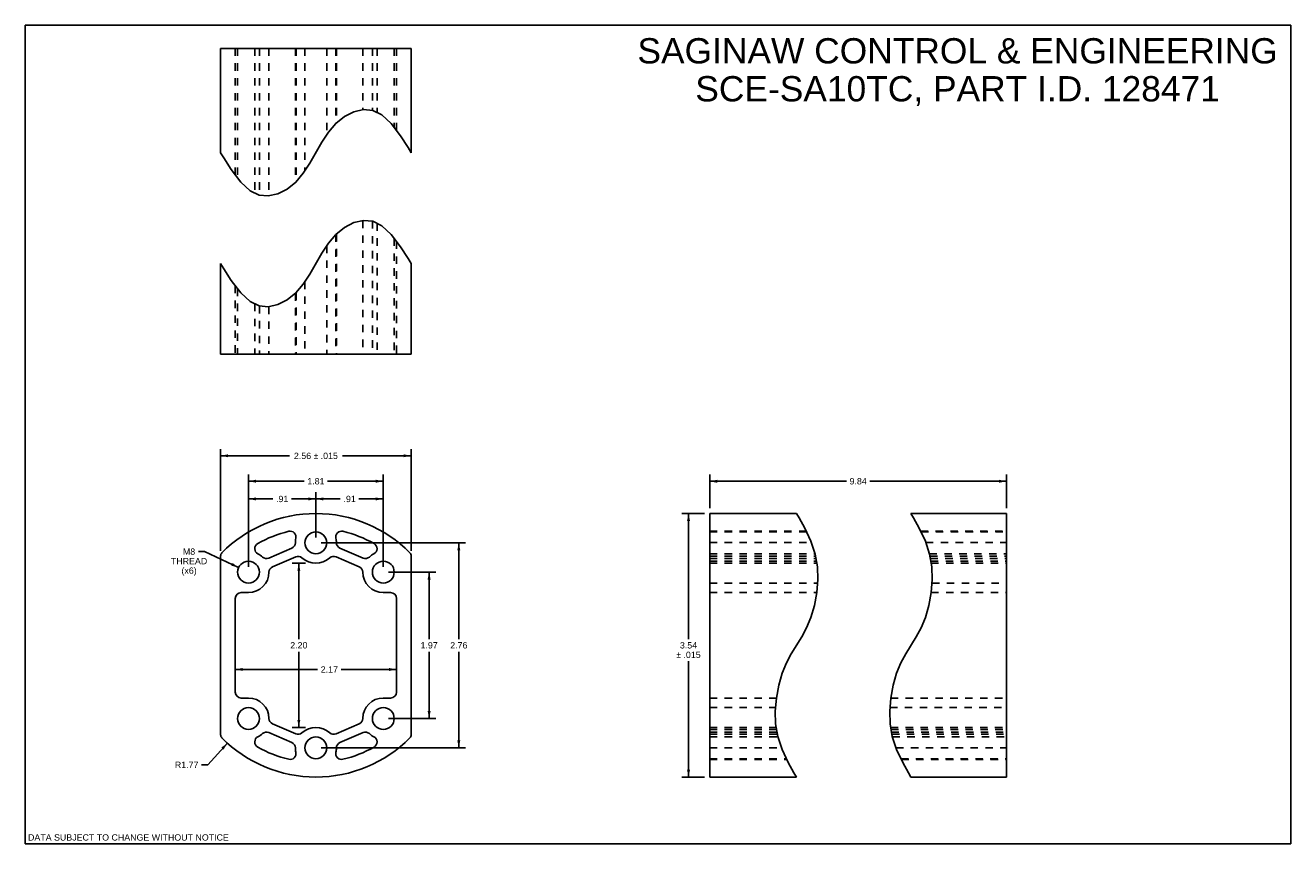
# Model space of a CAD drawing. Header units: inches. Extents: x 0 to 17, y 0 to 11.
import ezdxf

# ---------------------------------------------------------------- set-up
doc = ezdxf.new("R2010")
doc.units = ezdxf.units.IN
doc.header["$LTSCALE"] = 0.935
doc.header["$MEASUREMENT"] = 0
doc.linetypes.add('HIDDEN', pattern=[0.2, 0.1, -0.1])
doc.layers.get('0').update_dxf_attribs({"linetype": 'CONTINUOUS'})
doc.layers.add('02___PRT_ALL_AXES', color=7, linetype='CONTINUOUS')
doc.styles.get("Standard").update_dxf_attribs({"font": 'arial.ttf'})
doc.dimstyles.new('DIMSTYLE_1', dxfattribs={"dimtxt": 0.085, "dimasz": 0.1, "dimexe": 0.09, "dimexo": 0.07, "dimgap": 0.0425, "dimtad": 0, "dimtih": 1, "dimtoh": 1, "dimzin": 4, "dimdsep": 46, "dimtxsty": 'Standard', "dimblk": '_FILLED', "dimblk1": '_FILLED', "dimblk2": '_FILLED', "dimcen": 0.09, "dimazin": 1, "dimtfac": 1, "dimtofl": 0, "dimtmove": 0, "dimatfit": 3, "dimldrblk": '_FILLED', "dimfxl": 0, "dimtolj": 1, "dimtzin": 4, "dimarcsym": 0})
doc.dimstyles.new('DIMSTYLE_2', dxfattribs={"dimtxt": 0.085, "dimasz": 0.1, "dimexe": 0.09, "dimexo": 0.07, "dimgap": 0.09, "dimtad": 0, "dimtih": 1, "dimtoh": 1, "dimdec": 3, "dimzin": 4, "dimdsep": 46, "dimtxsty": 'Standard', "dimblk": '_FILLED', "dimblk1": '_FILLED', "dimblk2": '_FILLED', "dimcen": 0.09, "dimadec": 3, "dimazin": 1, "dimtfac": 1, "dimtofl": 0, "dimtmove": 0, "dimatfit": 1, "dimldrblk": '_FILLED', "dimfxl": 0, "dimtolj": 1, "dimtzin": 4, "dimarcsym": 0})
doc.dimstyles.new('DIMSTYLE_3', dxfattribs={"dimtxt": 0.085, "dimasz": 0.1, "dimexe": 0.09, "dimexo": 0.07, "dimgap": 0.09, "dimtad": 0, "dimtih": 1, "dimtoh": 1, "dimzin": 4, "dimdsep": 46, "dimtxsty": 'Standard', "dimblk": '_FILLED', "dimblk1": '_FILLED', "dimblk2": '_FILLED', "dimcen": 0.09, "dimazin": 1, "dimtfac": 1, "dimtofl": 0, "dimtmove": 0, "dimatfit": 3, "dimldrblk": '_FILLED', "dimfxl": 0, "dimtolj": 1, "dimtzin": 4, "dimarcsym": 0})

# ---------------------------------------------------------------- blocks, each defined once
blk = doc.blocks.new('_FILLED')
at = {"color": 0, "linetype": 'ByBlock'}
blk.add_solid([(0, 0), (-1, 0.2), (-1, -0.2)], dxfattribs=at)
blk = doc.blocks.new('*D1')
at = {"color": 2, "linetype": 'Continuous'}
for p, q in [((9.195, 4.508), (9.195, 4.961)), ((13.182, 4.508), (13.182, 4.961)), ((9.195, 4.871), (11.031, 4.871)), ((13.182, 4.871), (11.347, 4.871))]:
    blk.add_line(p, q, dxfattribs=at)
at = {"color": 2, "linetype": 'Continuous', "xscale": 0.1, "yscale": 0.1, "zscale": 0.1, "rotation": 180}
blk.add_blockref('_FILLED', (9.195, 4.871), dxfattribs=at)
at = {"color": 2, "linetype": 'Continuous', "xscale": 0.1, "yscale": 0.1, "zscale": 0.1}
blk.add_blockref('_FILLED', (13.182, 4.871), dxfattribs=at)
at = {"color": 2, "linetype": 'Continuous', "insert": (11.189, 4.914), "char_height": 0.085, "width": 0.23099, "attachment_point": 2, "line_spacing_factor": 0.9}
blk.add_mtext('9.84', dxfattribs=at)
blk = doc.blocks.new('*D2')
at = {"color": 2, "linetype": 'Continuous'}
for p, q in [((2.821, 2.342), (3.927, 2.342)), ((4.986, 2.342), (4.243, 2.342))]:
    blk.add_line(p, q, dxfattribs=at)
at = {"color": 2, "linetype": 'Continuous', "xscale": 0.1, "yscale": 0.1, "zscale": 0.1, "rotation": 180}
blk.add_blockref('_FILLED', (2.821, 2.342), dxfattribs=at)
at = {"color": 2, "linetype": 'Continuous', "xscale": 0.1, "yscale": 0.1, "zscale": 0.1}
blk.add_blockref('_FILLED', (4.986, 2.342), dxfattribs=at)
at = {"color": 2, "linetype": 'Continuous', "insert": (4.085, 2.384), "char_height": 0.085, "width": 0.23099, "attachment_point": 2, "line_spacing_factor": 0.9}
blk.add_mtext('2.17', dxfattribs=at)
blk = doc.blocks.new('*D3')
at = {"color": 2, "linetype": 'Continuous'}
for p, q in [((3.763, 3.769), (3.585, 3.769)), ((3.675, 3.769), (3.675, 2.751)), ((3.675, 1.564), (3.675, 2.581)), ((3.765, 1.564), (3.585, 1.564))]:
    blk.add_line(p, q, dxfattribs=at)
at = {"color": 2, "linetype": 'Continuous', "xscale": 0.1, "yscale": 0.1, "zscale": 0.1}
for p, rotation in [((3.675, 3.769), 90), ((3.675, 1.564), 270)]:
    blk.add_blockref('_FILLED', p, dxfattribs=dict(at, rotation=rotation))
at = {"color": 2, "linetype": 'Continuous', "insert": (3.675, 2.709), "char_height": 0.085, "width": 0.23099, "attachment_point": 2, "line_spacing_factor": 0.9}
blk.add_mtext('2.20', dxfattribs=at)
blk = doc.blocks.new('*D4')
at = {"color": 2, "linetype": 'Continuous'}
for p, q in [((4.879, 3.651), (5.515, 3.651)), ((5.425, 3.651), (5.425, 2.751)), ((5.425, 1.682), (5.425, 2.581)), ((4.879, 1.682), (5.515, 1.682))]:
    blk.add_line(p, q, dxfattribs=at)
at = {"color": 2, "linetype": 'Continuous', "xscale": 0.1, "yscale": 0.1, "zscale": 0.1}
for p, rotation in [((5.425, 3.651), 90), ((5.425, 1.682), 270)]:
    blk.add_blockref('_FILLED', p, dxfattribs=dict(at, rotation=rotation))
at = {"color": 2, "linetype": 'Continuous', "insert": (5.425, 2.709), "char_height": 0.085, "width": 0.23099, "attachment_point": 2, "line_spacing_factor": 0.9}
blk.add_mtext('1.97', dxfattribs=at)
blk = doc.blocks.new('*D5')
at = {"color": 2, "linetype": 'Continuous'}
for p, q in [((2.998, 3.721), (2.998, 4.962)), ((4.809, 3.721), (4.809, 4.962)), ((2.998, 4.872), (3.746, 4.872)), ((4.809, 4.872), (4.062, 4.872))]:
    blk.add_line(p, q, dxfattribs=at)
at = {"color": 2, "linetype": 'Continuous', "xscale": 0.1, "yscale": 0.1, "zscale": 0.1, "rotation": 180}
blk.add_blockref('_FILLED', (2.998, 4.872), dxfattribs=at)
at = {"color": 2, "linetype": 'Continuous', "xscale": 0.1, "yscale": 0.1, "zscale": 0.1}
blk.add_blockref('_FILLED', (4.809, 4.872), dxfattribs=at)
at = {"color": 2, "linetype": 'Continuous', "insert": (3.904, 4.914), "char_height": 0.085, "width": 0.23099, "attachment_point": 2, "line_spacing_factor": 0.9}
blk.add_mtext('1.81', dxfattribs=at)
blk = doc.blocks.new('*D6')
at = {"color": 2, "linetype": 'Continuous'}
for p, q in [((3.904, 4.114), (3.904, 4.724)), ((3.904, 4.634), (4.232, 4.634)), ((4.809, 4.634), (4.481, 4.634)), ((4.809, 3.721), (4.809, 4.724))]:
    blk.add_line(p, q, dxfattribs=at)
at = {"color": 2, "linetype": 'Continuous', "xscale": 0.1, "yscale": 0.1, "zscale": 0.1, "rotation": 180}
blk.add_blockref('_FILLED', (3.904, 4.634), dxfattribs=at)
at = {"color": 2, "linetype": 'Continuous', "xscale": 0.1, "yscale": 0.1, "zscale": 0.1}
blk.add_blockref('_FILLED', (4.809, 4.634), dxfattribs=at)
at = {"color": 2, "linetype": 'Continuous', "insert": (4.357, 4.676), "char_height": 0.085, "width": 0.16494, "attachment_point": 2, "line_spacing_factor": 0.9}
blk.add_mtext('.91', dxfattribs=at)
blk = doc.blocks.new('*D7')
at = {"color": 2, "linetype": 'Continuous'}
for p, q in [((2.998, 3.721), (2.998, 4.724)), ((2.998, 4.634), (3.326, 4.634)), ((3.904, 4.634), (3.576, 4.634)), ((3.904, 4.114), (3.904, 4.724))]:
    blk.add_line(p, q, dxfattribs=at)
at = {"color": 2, "linetype": 'Continuous', "xscale": 0.1, "yscale": 0.1, "zscale": 0.1, "rotation": 180}
blk.add_blockref('_FILLED', (2.998, 4.634), dxfattribs=at)
at = {"color": 2, "linetype": 'Continuous', "xscale": 0.1, "yscale": 0.1, "zscale": 0.1}
blk.add_blockref('_FILLED', (3.904, 4.634), dxfattribs=at)
at = {"color": 2, "linetype": 'Continuous', "insert": (3.451, 4.676), "char_height": 0.085, "width": 0.16494, "attachment_point": 2, "line_spacing_factor": 0.9}
blk.add_mtext('.91', dxfattribs=at)
blk = doc.blocks.new('*D8')
at = {"color": 2, "linetype": 'Continuous'}
for p, q in [((3.974, 4.044), (5.914, 4.044)), ((5.824, 4.044), (5.824, 2.751)), ((5.824, 1.288), (5.824, 2.581)), ((3.974, 1.288), (5.914, 1.288))]:
    blk.add_line(p, q, dxfattribs=at)
at = {"color": 2, "linetype": 'Continuous', "xscale": 0.1, "yscale": 0.1, "zscale": 0.1}
for p, rotation in [((5.824, 4.044), 90), ((5.824, 1.288), 270)]:
    blk.add_blockref('_FILLED', p, dxfattribs=dict(at, rotation=rotation))
at = {"color": 2, "linetype": 'Continuous', "insert": (5.824, 2.709), "char_height": 0.085, "width": 0.23099, "attachment_point": 2, "line_spacing_factor": 0.9}
blk.add_mtext('2.76', dxfattribs=at)
blk = doc.blocks.new('*D9')
at = {"color": 2, "linetype": 'Continuous'}
for p, q in [((2.407, 3.926), (2.325, 3.926)), ((2.865, 3.713), (2.407, 3.926))]:
    blk.add_line(p, q, dxfattribs=at)
at = {"color": 2, "linetype": 'Continuous', "xscale": 0.1, "yscale": 0.1, "zscale": 0.1, "rotation": 335.0503388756}
blk.add_blockref('_FILLED', (2.865, 3.713), dxfattribs=at)
at = {"color": 2, "linetype": 'Continuous', "insert": (2.2, 3.968), "char_height": 0.085, "width": 0.48725, "attachment_point": 2, "line_spacing_factor": 0.9}
blk.add_mtext('M8\\PTHREAD\\P(x6)', dxfattribs=at)
blk = doc.blocks.new('*D10')
at = {"color": 2, "linetype": 'Continuous'}
for p, q in [((9.125, 4.438), (8.82, 4.438)), ((8.91, 4.438), (8.91, 2.751)), ((8.91, 0.895), (8.91, 2.454)), ((9.125, 0.895), (8.82, 0.895))]:
    blk.add_line(p, q, dxfattribs=at)
at = {"color": 2, "linetype": 'Continuous', "xscale": 0.1, "yscale": 0.1, "zscale": 0.1}
for p, rotation in [((8.91, 4.438), 90), ((8.91, 0.895), 270)]:
    blk.add_blockref('_FILLED', p, dxfattribs=dict(at, rotation=rotation))
at = {"color": 2, "linetype": 'Continuous', "insert": (8.91, 2.709), "char_height": 0.085, "width": 0.36301, "attachment_point": 2, "line_spacing_factor": 0.9}
blk.add_mtext('3.54\\P\\fgdt;{\\fgdt;`}\\fArial; .015', dxfattribs=at)
blk = doc.blocks.new('*D11')
at = {"color": 2, "linetype": 'Continuous'}
for p, q in [((2.624, 3.938), (2.624, 5.304)), ((5.183, 3.938), (5.183, 5.304)), ((2.624, 5.214), (3.548, 5.214)), ((5.183, 5.214), (4.26, 5.214))]:
    blk.add_line(p, q, dxfattribs=at)
at = {"color": 2, "linetype": 'Continuous', "xscale": 0.1, "yscale": 0.1, "zscale": 0.1, "rotation": 180}
blk.add_blockref('_FILLED', (2.624, 5.214), dxfattribs=at)
at = {"color": 2, "linetype": 'Continuous', "xscale": 0.1, "yscale": 0.1, "zscale": 0.1}
blk.add_blockref('_FILLED', (5.183, 5.214), dxfattribs=at)
at = {"color": 2, "linetype": 'Continuous', "insert": (3.904, 5.256), "char_height": 0.085, "width": 0.62686, "attachment_point": 2, "line_spacing_factor": 0.9}
blk.add_mtext('2.56 \\fgdt;{\\fgdt;`}\\fArial; .015', dxfattribs=at)
blk = doc.blocks.new('*D12')
at = {"color": 2, "linetype": 'Continuous'}
for p, q in [((2.715, 1.352), (2.451, 1.06)), ((2.451, 1.06), (2.369, 1.06))]:
    blk.add_line(p, q, dxfattribs=at)
at = {"color": 2, "linetype": 'Continuous', "xscale": 0.1, "yscale": 0.1, "zscale": 0.1, "rotation": 47.87354557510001}
blk.add_blockref('_FILLED', (2.715, 1.352), dxfattribs=at)
at = {"color": 2, "linetype": 'Continuous', "insert": (2.326, 1.103), "char_height": 0.085, "width": 0.31662, "attachment_point": 3, "line_spacing_factor": 0.9}
blk.add_mtext('R1.77', dxfattribs=at)

msp = doc.modelspace()

# ---------------------------------------------------------------- linework, layer by layer
at = {"color": 7, "linetype": 'Continuous'}
for p, q in [((0, 0), (0, 11)), ((0, 11), (17, 11)), ((17, 0), (17, 11)), ((4.4156, 9.8382), (4.5435, 9.8675)), ((4.5435, 9.8675), (4.6669, 9.8565)), ((4.1732, 9.6805), (4.2894, 9.7742)), ((4.2894, 9.7742), (4.4156, 9.8382)), ((4.6669, 9.8565), (4.7887, 9.797)), ((4.7887, 9.797), (4.9138, 9.6805)), ((3.9854, 9.429), (4.0731, 9.5629)), ((4.0731, 9.5629), (4.1732, 9.6805)), ((4.9138, 9.6805), (5.0409, 9.5126)), ((3.8221, 9.1449), (3.9854, 9.429)), ((5.0409, 9.5126), (5.1421, 9.3559)), ((5.1421, 9.3559), (5.1833, 9.2869)), ((2.6242, 9.2869), (2.6655, 9.2177)), ((2.6655, 9.2177), (2.7667, 9.061)), ((2.7667, 9.061), (2.8937, 8.8933)), ((3.6343, 8.8933), (3.7344, 9.0109)), ((3.7344, 9.0109), (3.8221, 9.1449)), ((2.8937, 8.8933), (3.0188, 8.7769)), ((3.5181, 8.7997), (3.6343, 8.8933)), ((3.0188, 8.7769), (3.1406, 8.7175)), ((3.1406, 8.7175), (3.264, 8.7064)), ((3.264, 8.7064), (3.3919, 8.7357)), ((3.3919, 8.7357), (3.5181, 8.7997)), ((4.4156, 8.348), (4.2894, 8.2839)), ((4.5435, 8.3773), (4.4156, 8.348)), ((4.6669, 8.3663), (4.5435, 8.3773)), ((4.7887, 8.3068), (4.6669, 8.3663)), ((4.1732, 8.1903), (4.0731, 8.0727)), ((4.2894, 8.2839), (4.1732, 8.1903)), ((4.9138, 8.1903), (4.7887, 8.3068)), ((5.0409, 8.0224), (4.9138, 8.1903)), ((4.0731, 8.0727), (3.9854, 7.9388)), ((5.1421, 7.8656), (5.0409, 8.0224)), ((3.9854, 7.9388), (3.8221, 7.6547)), ((5.1833, 7.7967), (5.1421, 7.8656)), ((2.6655, 7.7275), (2.6242, 7.7967)), ((2.7667, 7.5708), (2.6655, 7.7275)), ((3.8221, 7.6547), (3.7344, 7.5207)), ((2.8937, 7.4031), (2.7667, 7.5708)), ((3.7344, 7.5207), (3.6343, 7.4031)), ((3.0188, 7.2867), (2.8937, 7.4031)), ((3.6343, 7.4031), (3.5181, 7.3095)), ((3.1406, 7.2273), (3.0188, 7.2867)), ((3.264, 7.2162), (3.1406, 7.2273)), ((3.3919, 7.2455), (3.264, 7.2162)), ((3.5181, 7.3095), (3.3919, 7.2455)), ((10.3952, 4.3806), (10.3609, 4.4381)), ((11.8982, 4.4381), (11.9325, 4.3806)), ((10.4722, 4.2406), (10.3952, 4.3806)), ((11.9325, 4.3806), (12.0095, 4.2406)), ((10.5545, 4.065), (10.4722, 4.2406)), ((12.0095, 4.2406), (12.0918, 4.065)), ((10.6118, 3.8919), (10.5545, 4.065)), ((12.0918, 4.065), (12.1491, 3.8919)), ((10.641, 3.7232), (10.6118, 3.8919)), ((12.1491, 3.8919), (12.1783, 3.7232)), ((10.6465, 3.5523), (10.641, 3.7232)), ((12.1783, 3.7232), (12.1838, 3.5523)), ((10.6321, 3.3751), (10.6465, 3.5523)), ((12.1838, 3.5523), (12.1694, 3.3751)), ((10.6006, 3.2004), (10.6321, 3.3751)), ((12.1694, 3.3751), (12.1379, 3.2004)), ((10.5545, 3.0396), (10.6006, 3.2004)), ((12.1379, 3.2004), (12.0918, 3.0396)), ((10.4308, 2.7794), (10.4967, 2.901)), ((10.4967, 2.901), (10.5545, 3.0396)), ((12.034, 2.901), (11.9681, 2.7794)), ((12.0918, 3.0396), (12.034, 2.901)), ((10.291, 2.5535), (10.4308, 2.7794)), ((11.9681, 2.7794), (11.8283, 2.5535)), ((10.2252, 2.4319), (10.291, 2.5535)), ((11.8283, 2.5535), (11.7625, 2.4319)), ((10.1673, 2.2933), (10.2252, 2.4319)), ((11.7625, 2.4319), (11.7046, 2.2933)), ((10.1212, 2.1325), (10.1673, 2.2933)), ((11.7046, 2.2933), (11.6585, 2.1325)), ((10.0898, 1.9577), (10.1212, 2.1325)), ((11.6585, 2.1325), (11.6271, 1.9578)), ((10.0753, 1.7806), (10.0898, 1.9577)), ((11.6271, 1.9577), (11.6126, 1.7806)), ((10.0808, 1.6097), (10.0753, 1.7806)), ((11.6126, 1.7806), (11.6181, 1.6097)), ((10.11, 1.4411), (10.0808, 1.6097)), ((11.6181, 1.6097), (11.6473, 1.4411)), ((10.1673, 1.2679), (10.11, 1.4411)), ((11.6473, 1.4411), (11.7046, 1.2679)), ((10.2498, 1.0921), (10.1673, 1.2679)), ((11.7046, 1.2679), (11.7871, 1.0921)), ((10.3269, 0.952), (10.2498, 1.0921)), ((11.7871, 1.0921), (11.8642, 0.952)), ((10.3609, 0.8948), (10.3269, 0.952)), ((11.8642, 0.952), (11.8982, 0.8948)), ((0, 0), (17, 0))]:
    msp.add_line(p, q, dxfattribs=at)
at = {"layer": '02___PRT_ALL_AXES', "color": 7, "linetype": 'Continuous'}
for p, q in [((2.6242, 10.6896), (2.6242, 9.2869)), ((5.1833, 10.6896), (2.6242, 10.6896)), ((5.1833, 10.6896), (5.1833, 9.2869)), ((2.6242, 7.7967), (2.6242, 6.5798)), ((5.1833, 7.7967), (5.1833, 6.5798)), ((5.1833, 6.5798), (2.6242, 6.5798)), ((9.1955, 4.4381), (9.1955, 0.8948)), ((9.1955, 4.4381), (10.3609, 4.4381)), ((11.8982, 4.4381), (13.1818, 4.4381)), ((13.1818, 4.4381), (13.1818, 0.8948)), ((3.5808, 3.9743), (3.2698, 3.8391)), ((4.5378, 3.8391), (4.2267, 3.9743)), ((2.6242, 3.8679), (2.6242, 1.465)), ((3.3212, 3.7208), (3.6322, 3.8561)), ((4.1753, 3.8561), (4.4863, 3.7208)), ((5.1833, 1.465), (5.1833, 3.8679)), ((2.8211, 2.0365), (2.8211, 3.2964)), ((2.8998, 3.3751), (2.9982, 3.3751)), ((4.8093, 3.3751), (4.9077, 3.3751)), ((4.9864, 3.2964), (4.9864, 2.0365)), ((2.9982, 1.9578), (2.8998, 1.9578)), ((4.9077, 1.9578), (4.8093, 1.9578)), ((3.6322, 1.4768), (3.3212, 1.6121)), ((4.4863, 1.6121), (4.1753, 1.4768)), ((3.2698, 1.4938), (3.5808, 1.3586)), ((4.2267, 1.3586), (4.5378, 1.4938)), ((9.1955, 0.8948), (10.3609, 0.8948)), ((11.8982, 0.8948), (13.1818, 0.8948))]:
    msp.add_line(p, q, dxfattribs=at)
at = {"layer": '02___PRT_ALL_AXES', "color": 8, "linetype": 'HIDDEN'}
for p, q in [((2.8211, 10.6896), (2.8211, 8.9893)), ((2.8514, 10.6896), (2.8514, 8.9492)), ((3.0825, 10.6896), (3.0825, 8.7458)), ((3.1451, 10.6896), (3.1451, 8.7171)), ((3.2738, 10.6896), (3.2738, 8.7086)), ((3.6282, 10.6896), (3.6282, 8.8884)), ((3.6368, 10.6896), (3.6368, 8.8963)), ((3.7569, 10.6896), (3.7569, 9.0453)), ((4.0504, 10.6896), (4.0504, 9.5283)), ((4.1707, 10.6896), (4.1707, 9.6776)), ((4.1793, 10.6896), (4.1793, 9.6855)), ((4.5337, 10.6896), (4.5337, 9.8652)), ((4.6624, 10.6896), (4.6624, 9.8569)), ((4.725, 10.6896), (4.725, 9.8281)), ((4.9561, 10.6896), (4.9561, 9.6246)), ((4.9864, 10.6896), (4.9864, 9.5846)), ((4.5337, 8.375), (4.5337, 6.5798)), ((4.6624, 8.3667), (4.6624, 6.5798)), ((4.725, 8.3379), (4.725, 6.5798)), ((4.1707, 8.1874), (4.1707, 6.5798)), ((4.1793, 8.1953), (4.1793, 6.5798)), ((4.0504, 8.0381), (4.0504, 6.5798)), ((4.9561, 8.1344), (4.9561, 6.5798)), ((4.9864, 8.0944), (4.9864, 6.5798)), ((2.8211, 7.4991), (2.8211, 6.5798)), ((3.7569, 7.5551), (3.7569, 6.5798)), ((2.8514, 7.459), (2.8514, 6.5798)), ((3.6282, 7.3982), (3.6282, 6.5798)), ((3.6368, 7.4061), (3.6368, 6.5798)), ((3.0825, 7.2556), (3.0825, 6.5798)), ((3.1451, 7.2269), (3.1451, 6.5798)), ((3.2738, 7.2184), (3.2738, 6.5798)), ((9.1955, 4.2008), (10.4908, 4.2008)), ((9.1955, 4.1911), (10.4954, 4.1911)), ((12.0281, 4.2008), (13.1818, 4.2008)), ((12.0327, 4.1911), (13.1818, 4.1911)), ((9.1955, 4.0462), (10.5607, 4.0462)), ((12.098, 4.0462), (13.1818, 4.0462)), ((9.1955, 3.8978), (10.6098, 3.8978)), ((9.1955, 3.8626), (10.6168, 3.8626)), ((9.1955, 3.8325), (10.6221, 3.8325)), ((9.1955, 3.7975), (10.6281, 3.7975)), ((9.1955, 3.7688), (10.6331, 3.7688)), ((12.1471, 3.8978), (13.1818, 3.8978)), ((12.1541, 3.8626), (13.1818, 3.8626)), ((12.1594, 3.8325), (13.1818, 3.8325)), ((12.1654, 3.7975), (13.1818, 3.7975)), ((12.1704, 3.7688), (13.1818, 3.7688)), ((9.1955, 3.5038), (10.6426, 3.5038)), ((12.1799, 3.5038), (13.1818, 3.5038)), ((9.1955, 3.3751), (10.6321, 3.3751)), ((12.1694, 3.3751), (13.1818, 3.3751)), ((9.1955, 1.9578), (10.0898, 1.9578)), ((11.6271, 1.9578), (13.1818, 1.9578)), ((9.1955, 1.8291), (10.0793, 1.8291)), ((11.6166, 1.8291), (13.1818, 1.8291)), ((9.1955, 1.5641), (10.0887, 1.5641)), ((9.1955, 1.5354), (10.0937, 1.5354)), ((11.626, 1.5641), (13.1818, 1.5641)), ((11.631, 1.5354), (13.1818, 1.5354)), ((9.1955, 1.5004), (10.0998, 1.5004)), ((9.1955, 1.4703), (10.105, 1.4703)), ((9.1955, 1.4353), (10.112, 1.4353)), ((11.6371, 1.5004), (13.1818, 1.5004)), ((11.6423, 1.4703), (13.1818, 1.4703)), ((11.6493, 1.4353), (13.1818, 1.4353)), ((9.1955, 1.2867), (10.1611, 1.2867)), ((11.6984, 1.2867), (13.1818, 1.2867)), ((9.1955, 1.1416), (10.2266, 1.1416)), ((9.1955, 1.1321), (10.231, 1.1321)), ((11.7639, 1.1416), (13.1818, 1.1416)), ((11.7683, 1.1321), (13.1818, 1.1321))]:
    msp.add_line(p, q, dxfattribs=at)
at = {"layer": '02___PRT_ALL_AXES', "color": 7, "linetype": 'Continuous'}
for centre, radius in [((3.9038, 4.0444), 0.1467), ((2.9982, 3.6507), 0.1469), ((4.8093, 3.6507), 0.1469), ((2.9982, 1.6822), 0.1469), ((4.8093, 1.6822), 0.1469), ((3.9038, 1.2885), 0.1469)]:
    msp.add_circle(centre, radius, dxfattribs=at)
for centre, radius, start, end in [((3.9038, 2.6664), 1.7717, 44.54958, 135.45042), ((3.9038, 2.6664), 1.5748, 103.36084, 119.75471), ((3.558, 4.122), 0.0787, 347.34696, 103.36084), ((3.9038, 4.0444), 0.2756, 167.34696, 179.65794), ((4.2495, 4.122), 0.0787, 76.63916, 192.65304), ((3.9038, 4.0444), 0.2756, 0.37651, 12.65304), ((3.9038, 2.6664), 1.5748, 60.24529, 76.63916), ((3.1613, 3.9653), 0.0787, 119.75471, 242.60338), ((3.5494, 4.0465), 0.0787, 293.51212, 359.65794), ((4.2581, 4.0465), 0.0787, 180.22155, 246.51425), ((4.6462, 3.9653), 0.0787, 297.39662, 60.24529), ((2.6833, 3.8679), 0.0591, 135.45042, 180), ((2.9982, 3.6507), 0.2756, 47.33951, 62.60338), ((3.2383, 3.9113), 0.0787, 227.33951, 293.56807), ((3.6636, 3.7839), 0.0787, 47.33758, 113.52056), ((3.9038, 4.0444), 0.2756, 227.33758, 312.66242), ((4.1439, 3.7839), 0.0787, 66.49172, 132.66242), ((4.5692, 3.9113), 0.0787, 246.48271, 312.66049), ((4.8093, 3.6507), 0.2756, 117.39662, 132.66049), ((5.1242, 3.8679), 0.0591, 0, 44.54958), ((2.9982, 3.6507), 0.2756, 270, 359.65987), ((3.3525, 3.6486), 0.0787, 113.47163, 179.65987), ((4.455, 3.6486), 0.0787, 0.34014, 66.51609), ((4.8093, 3.6507), 0.2756, 180.34014, 270), ((2.8998, 3.2964), 0.0787, 90, 180), ((4.9077, 3.2964), 0.0787, 0, 90), ((2.8998, 2.0365), 0.0787, 180, 270), ((2.9982, 1.6822), 0.2756, 0.34013, 90), ((4.8093, 1.6822), 0.2756, 90, 179.65988), ((4.9077, 2.0365), 0.0787, 270, 360), ((3.3525, 1.6843), 0.0787, 180.34013, 246.51608), ((3.9038, 1.2885), 0.2756, 47.33757, 132.66243), ((4.455, 1.6843), 0.0787, 293.47165, 359.65988), ((2.6833, 1.465), 0.0591, 180, 224.54958), ((3.9038, 2.6664), 1.7717, 224.54958, 315.45042), ((3.1613, 1.3676), 0.0787, 117.39662, 240.24529), ((2.9982, 1.6822), 0.2756, 297.39662, 312.66049), ((3.2383, 1.4216), 0.0787, 66.48269, 132.66049), ((3.6636, 1.549), 0.0787, 246.49174, 312.66243), ((4.1439, 1.549), 0.0787, 227.33757, 293.52055), ((4.5692, 1.4216), 0.0787, 47.33951, 113.50148), ((4.8093, 1.6822), 0.2756, 227.33951, 242.60338), ((4.6462, 1.3676), 0.0787, 299.75471, 62.60338), ((5.1242, 1.465), 0.0591, 315.45042, 360), ((3.9038, 2.6664), 1.5748, 240.24529, 256.63916), ((3.558, 1.2109), 0.0787, 256.63916, 12.65304), ((3.5494, 1.2864), 0.0787, 0.34206, 66.51406), ((3.9038, 1.2885), 0.2756, 180.34206, 192.65304), ((4.2495, 1.2109), 0.0787, 167.34696, 283.36084), ((3.9038, 1.2885), 0.2756, 347.34696, 359.62346), ((4.2581, 1.2864), 0.0787, 113.44539, 179.77862), ((3.9038, 2.6664), 1.5748, 283.36084, 299.75471)]:
    msp.add_arc(centre, radius, start, end, dxfattribs=at)

# ---------------------------------------------------------------- texts
at = {"color": 2, "linetype": 'Continuous', "attachment_point": 2, "line_spacing_factor": 0.9}
for s, insert, char_height, width in [('SAGINAW CONTROL & ENGINEERING\\PSCE-SA10TC, PART I.D. 128471', (12.5248, 10.8271), 0.34, 8.587212), ('DATA SUBJECT TO CHANGE WITHOUT NOTICE', (1.3855, 0.1268), 0.085, 2.692825)]:
    msp.add_mtext(s, dxfattribs=dict(at, insert=insert, char_height=char_height, width=width))

# ---------------------------------------------------------------- dimensions: what is measured, and where the dimension line sits
at = {"color": 2, "linetype": 'Continuous'}
dim = msp.add_linear_dim(base=(5.1833, 5.2138), p1=(2.6242, 3.8679), p2=(5.1833, 3.8679), text='<> %%p .015', dimstyle='DIMSTYLE_1', dxfattribs=at)
dim.commit()
dim.dimension.update_dxf_attribs({"geometry": '*D11', "text_midpoint": (3.9038, 5.2138), "dimtype": 160})
for base, p1, p2, angle, picture, middle in [((2.9982, 4.8716), (4.8093, 3.6507), (2.9982, 3.6507), 180, '*D5', (3.8992, 4.8712)), ((2.9982, 4.6339), (3.9038, 4.0444), (2.9982, 3.6507), 180, '*D7', (3.4453, 4.6335)), ((5.8242, 1.2885), (3.9038, 4.0444), (3.9038, 1.2885), 270, '*D8', (5.8231, 2.666)), ((3.6746, 3.7688), (3.8351, 1.5641), (3.5146, 3.7688), 90, '*D3', (3.6736, 2.666)), ((5.425, 1.6822), (4.8093, 3.6507), (4.8093, 1.6822), 270, '*D4', (5.4287, 2.666))]:
    dim = msp.add_linear_dim(base=base, p1=p1, p2=p2, angle=angle, dimstyle='DIMSTYLE_1', dxfattribs=at)
    dim.commit()
    dim.dimension.update_dxf_attribs({"geometry": picture, "text_midpoint": middle, "dimtype": 160})
for base, p1, p2, picture, middle in [((13.1818, 4.8711), (9.1955, 4.4381), (13.1818, 4.4381), '*D1', (11.1884, 4.8706)), ((4.8093, 4.6339), (3.9038, 4.0444), (4.8093, 3.6507), '*D6', (4.3508, 4.6335)), ((4.9864, 2.3417), (2.8211, 2.0365), (4.9864, 2.0365), '*D2', (4.0836, 2.3419))]:
    dim = msp.add_linear_dim(base=base, p1=p1, p2=p2, dimstyle='DIMSTYLE_1', dxfattribs=at)
    dim.commit()
    dim.dimension.update_dxf_attribs({"geometry": picture, "text_midpoint": middle, "dimtype": 160})
dim = msp.add_linear_dim(base=(8.9102, 0.8948), p1=(9.1955, 4.4381), p2=(9.1955, 0.8948), angle=270, text='<>\\P%%p .015', dimstyle='DIMSTYLE_1', dxfattribs=at)
dim.commit()
dim.dimension.update_dxf_attribs({"geometry": '*D10', "text_midpoint": (8.9102, 2.6027), "dimtype": 160})
dim = msp.add_diameter_dim_2p(p1=(2.8651, 3.7126), p2=(3.1314, 3.5887), text='M8\\PTHREAD\\P(x6)', dimstyle='DIMSTYLE_2', override={"dimpost": '<>'}, dxfattribs=at)
dim.commit()
dim.dimension.update_dxf_attribs({"geometry": '*D9', "text_midpoint": (2.2002, 3.798), "dimtype": 163})
dim = msp.add_radius_dim(center=(3.9038, 2.6664), mpoint=(2.7154, 1.3525), text='R<>', dimstyle='DIMSTYLE_3', override={"dimpost": '<>'}, dxfattribs=at)
dim.commit()
dim.dimension.update_dxf_attribs({"geometry": '*D12', "text_midpoint": (2.1679, 1.0604), "dimtype": 164})

doc.saveas('drawing.dxf')
